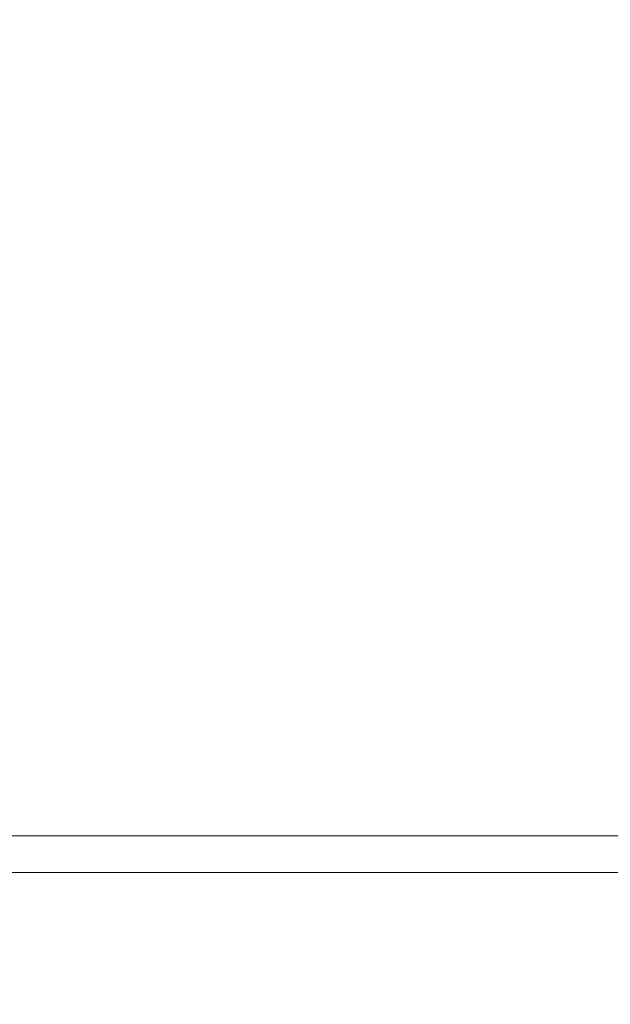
# Model space of a CAD drawing. Header units: metres. Extents: x 8472212 to 8494180, y 5728195 to 5779639.
# Tile 68 of 106: x 8477416 to 8478221, y 5746998 to 5748339. Entities that reach past the tile are written whole.
import ezdxf

# ---------------------------------------------------------------- set-up
doc = ezdxf.new("R2010")
doc.units = ezdxf.units.M
doc.header["$MEASUREMENT"] = 0
doc.layers.add('!elewacja-panele obrys', color=250, linetype='CONTINUOUS', lineweight=9, true_color=0x323232)
doc.layers.add('0A_MJ_tabelka', color=252, linetype='CONTINUOUS', lineweight=5)
doc.layers.add('0A_NIEwidoczne', color=222, linetype='CONTINUOUS', lineweight=0)

msp = doc.modelspace()

# ---------------------------------------------------------------- hatches: boundary and pattern name
at = {"layer": '!elewacja-panele obrys', "linetype": 'Continuous'}
h = msp.add_hatch(dxfattribs=at)
h.set_pattern_fill('AR-B816', color=256, scale=0.7)
h.paths.add_polyline_path([(8476374.1, 5751735.8), (8476348.9, 5751735.8), (8476348.9, 5751720.8), (8476374.1, 5751720.8)])
h.paths.add_polyline_path([(8476455.1, 5751735.8), (8476386.1, 5751735.8), (8476386.1, 5751720.8), (8476455.1, 5751720.8)])
h.paths.add_polyline_path([(8477348.9, 5751735.8), (8476643.1, 5751735.8), (8476643.1, 5751720.8), (8477348.9, 5751720.8)])
h.paths.add_polyline_path([(8479036.6, 5751735.8), (8478967.9, 5751735.8), (8477348.9, 5751735.8), (8477348.9, 5751720.8), (8479036.6, 5751720.8)])
h.paths.add_polyline_path([(8479048.6, 5751735.8), (8479048.6, 5751720.8), (8479073.9, 5751720.8), (8479073.9, 5751735.8)])
h.paths.add_polyline_path([(8479063.6, 5751728.6, -1), (8479062.1, 5751726.7, -1)], flags=16)
h.paths.add_polyline_path([(8479073.9, 5748406.8), (8478967.9, 5748406.8), (8478967.9, 5748391.8), (8479073.9, 5748391.8)])
h.paths.add_polyline_path([(8478779.9, 5748406.8), (8476348.9, 5748406.8), (8476348.9, 5748391.8), (8478779.9, 5748391.8)])
h.paths.add_polyline_path([(8472237.7, 5744980.4), (8472212.5, 5744980.4), (8472212.5, 5744965.4), (8472237.7, 5744965.4)])
h.paths.add_polyline_path([(8474700.2, 5744980.4), (8472249.7, 5744980.4), (8472249.7, 5744965.4), (8474700.2, 5744965.4)])
h.paths.add_polyline_path([(8474737.5, 5744980.4), (8474712.2, 5744980.4), (8474712.2, 5744965.4), (8474737.5, 5744965.4)])

# ---------------------------------------------------------------- linework, layer by layer
at = {"layer": '0A_MJ_tabelka', "color": 7, "lineweight": 0}
msp.add_line((8475658, 5747227.1), (8479758, 5747227.1), dxfattribs=at)
at = {"layer": '0A_NIEwidoczne', "lineweight": 0}
msp.add_line((8475608, 5747177.1), (8479808, 5747177.1), dxfattribs=at)

doc.saveas('drawing.dxf')
